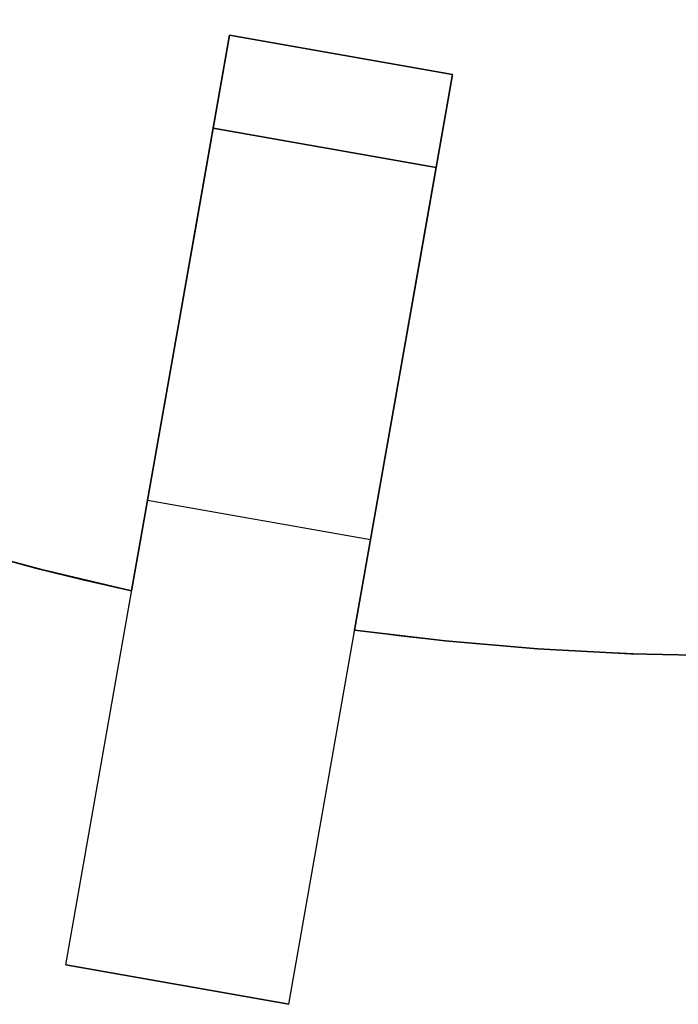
# Model space of a CAD drawing. Header units: millimetres. Extents: x 560 to 900, y 2299 to 2636.
# Tile 8 of 44: x 692 to 727, y 2299 to 2352. Entities that reach past the tile are written whole.
import ezdxf

# ---------------------------------------------------------------- set-up
doc = ezdxf.new("R2010")
doc.units = ezdxf.units.MM

msp = doc.modelspace()

# ---------------------------------------------------------------- linework, layer by layer
at = {"extrusion": (0.984808, -0.173648, -4.22329e-15)}
msp.add_lwpolyline([(2457.127, -158.005), (2456.444, -157.993), (2455.762, -157.958), (2455.081, -157.9), (2454.403, -157.819), (2453.728, -157.714), (2453.058, -157.587), (2452.391, -157.436), (2451.731, -157.263), (2451.076, -157.068), (2450.429, -156.85), (2449.79, -156.611), (2449.159, -156.349), (2448.537, -156.066), (2447.925, -155.763), (2447.324, -155.438), (2446.735, -155.093), (2446.158, -154.729), (2445.593, -154.344), (2445.042, -153.941), (2444.505, -153.519), (2443.983, -153.079), (2443.476, -152.622), (2442.985, -152.147), (2442.51, -151.656), (2442.052, -151.149), (2441.612, -150.627), (2441.191, -150.09), (2440.787, -149.539), (2440.403, -148.974), (2440.038, -148.397), (2439.693, -147.807), (2439.369, -147.206), (2439.065, -146.595), (2438.782, -145.973), (2438.521, -145.342), (2438.281, -144.703), (2438.064, -144.055), (2437.868, -143.401), (2437.695, -142.74), (2437.545, -142.074), (2437.417, -141.403), (2437.313, -140.728), (2437.232, -140.05), (2437.173, -139.37), (2437.138, -138.688), (2437.127, -138.005)], dxfattribs=at)
at = {"extrusion": (0.984808, -0.173648, -2.0578e-15)}
msp.add_lwpolyline([(2437.127, 61.995), (2437.138, 62.678), (2437.173, 63.36), (2437.232, 64.04), (2437.313, 64.718), (2437.417, 65.393), (2437.545, 66.064), (2437.695, 66.73), (2437.868, 67.391), (2438.064, 68.045), (2438.281, 68.693), (2438.521, 69.332), (2438.782, 69.963), (2439.065, 70.585), (2439.369, 71.196), (2439.693, 71.797), (2440.038, 72.387), (2440.403, 72.964), (2440.787, 73.529), (2441.191, 74.08), (2441.612, 74.617), (2442.052, 75.139), (2442.51, 75.646), (2442.985, 76.137), (2443.476, 76.612), (2443.983, 77.069), (2444.505, 77.509), (2445.042, 77.931), (2445.593, 78.334), (2446.158, 78.719), (2446.735, 79.083), (2447.324, 79.428), (2447.925, 79.753), (2448.537, 80.056), (2449.159, 80.339), (2449.79, 80.601), (2450.429, 80.84), (2451.076, 81.058), (2451.731, 81.253), (2452.391, 81.426), (2453.058, 81.577), (2453.728, 81.704), (2454.403, 81.809), (2455.081, 81.89), (2455.762, 81.948), (2456.444, 81.983), (2457.127, 81.995)], dxfattribs=at)
at = {"extrusion": (0.984808, -0.173648, -4.40848e-15)}
msp.add_lwpolyline([(2457.127, -158.005), (2456.444, -157.993), (2455.762, -157.958), (2455.081, -157.9), (2454.403, -157.819), (2453.728, -157.714), (2453.058, -157.587), (2452.391, -157.436), (2451.731, -157.263), (2451.076, -157.068), (2450.429, -156.85), (2449.79, -156.611), (2449.159, -156.349), (2448.537, -156.066), (2447.925, -155.763), (2447.324, -155.438), (2446.735, -155.093), (2446.158, -154.729), (2445.593, -154.344), (2445.042, -153.941), (2444.505, -153.519), (2443.983, -153.079), (2443.476, -152.622), (2442.985, -152.147), (2442.51, -151.656), (2442.052, -151.149), (2441.612, -150.627), (2441.191, -150.09), (2440.787, -149.539), (2440.403, -148.974), (2440.038, -148.397), (2439.693, -147.807), (2439.369, -147.206), (2439.065, -146.595), (2438.782, -145.973), (2438.521, -145.342), (2438.281, -144.703), (2438.064, -144.055), (2437.868, -143.401), (2437.695, -142.74), (2437.545, -142.074), (2437.417, -141.403), (2437.313, -140.728), (2437.232, -140.05), (2437.173, -139.37), (2437.138, -138.688), (2437.127, -138.005)], dxfattribs=at)
at = {"extrusion": (0.984808, -0.173648, -1.85825e-15)}
msp.add_lwpolyline([(2437.127, 61.995), (2437.138, 62.678), (2437.173, 63.36), (2437.232, 64.04), (2437.313, 64.718), (2437.417, 65.393), (2437.545, 66.064), (2437.695, 66.73), (2437.868, 67.391), (2438.064, 68.045), (2438.281, 68.693), (2438.521, 69.332), (2438.782, 69.963), (2439.065, 70.585), (2439.369, 71.196), (2439.693, 71.797), (2440.038, 72.387), (2440.403, 72.964), (2440.787, 73.529), (2441.191, 74.08), (2441.612, 74.617), (2442.052, 75.139), (2442.51, 75.646), (2442.985, 76.137), (2443.476, 76.612), (2443.983, 77.069), (2444.505, 77.509), (2445.042, 77.931), (2445.593, 78.334), (2446.158, 78.719), (2446.735, 79.083), (2447.324, 79.428), (2447.925, 79.753), (2448.537, 80.056), (2449.159, 80.339), (2449.79, 80.601), (2450.429, 80.84), (2451.076, 81.058), (2451.731, 81.253), (2452.391, 81.426), (2453.058, 81.577), (2453.728, 81.704), (2454.403, 81.809), (2455.081, 81.89), (2455.762, 81.948), (2456.444, 81.983), (2457.127, 81.995)], dxfattribs=at)
at = {"extrusion": (0.984808, -0.173648, 1.50474e-14)}
msp.add_lwpolyline([(2437.127, -138.005), (2437.138, -138.688), (2437.173, -139.37), (2437.232, -140.05), (2437.313, -140.728), (2437.417, -141.403), (2437.545, -142.074), (2437.695, -142.74), (2437.868, -143.401), (2438.064, -144.055), (2438.281, -144.703), (2438.521, -145.342), (2438.782, -145.973), (2439.065, -146.595), (2439.369, -147.206), (2439.693, -147.807), (2440.038, -148.397), (2440.403, -148.974), (2440.787, -149.539), (2441.191, -150.09), (2441.612, -150.627), (2442.052, -151.149), (2442.51, -151.656), (2442.985, -152.147), (2443.476, -152.622), (2443.983, -153.079), (2444.505, -153.519), (2445.042, -153.941), (2445.593, -154.344), (2446.158, -154.729), (2446.735, -155.093), (2447.324, -155.438), (2447.925, -155.763), (2448.537, -156.066), (2449.159, -156.349), (2449.79, -156.611), (2450.429, -156.85), (2451.076, -157.068), (2451.731, -157.263), (2452.391, -157.436), (2453.058, -157.587), (2453.728, -157.714), (2454.403, -157.819), (2455.081, -157.9), (2455.762, -157.958), (2456.444, -157.993), (2457.127, -158.005)], dxfattribs=at)
at = {"extrusion": (0.984808, -0.173648, -2.67058e-15)}
msp.add_lwpolyline([(2457.127, 81.995), (2456.444, 81.983), (2455.762, 81.948), (2455.081, 81.89), (2454.403, 81.809), (2453.728, 81.704), (2453.058, 81.577), (2452.391, 81.426), (2451.731, 81.253), (2451.076, 81.058), (2450.429, 80.84), (2449.79, 80.601), (2449.159, 80.339), (2448.537, 80.056), (2447.925, 79.753), (2447.324, 79.428), (2446.735, 79.083), (2446.158, 78.719), (2445.593, 78.334), (2445.042, 77.931), (2444.505, 77.509), (2443.983, 77.069), (2443.476, 76.612), (2442.985, 76.137), (2442.51, 75.646), (2442.052, 75.139), (2441.612, 74.617), (2441.191, 74.08), (2440.787, 73.529), (2440.403, 72.964), (2440.038, 72.387), (2439.693, 71.797), (2439.369, 71.196), (2439.065, 70.585), (2438.782, 69.963), (2438.521, 69.332), (2438.281, 68.693), (2438.064, 68.045), (2437.868, 67.391), (2437.695, 66.73), (2437.545, 66.064), (2437.417, 65.393), (2437.313, 64.718), (2437.232, 64.04), (2437.173, 63.36), (2437.138, 62.678), (2437.127, 61.995)], dxfattribs=at)
at = {"extrusion": (0.984808, -0.173648, -1.15873e-14)}
msp.add_lwpolyline([(2442.127, 141.995), (2441.785, 141.989), (2441.444, 141.972), (2441.104, 141.943), (2440.765, 141.902), (2440.428, 141.85), (2440.092, 141.786), (2439.759, 141.711), (2439.429, 141.624), (2439.102, 141.526), (2438.778, 141.418), (2438.458, 141.298), (2438.143, 141.167), (2437.832, 141.026), (2437.526, 140.874), (2437.226, 140.712), (2436.931, 140.539), (2436.642, 140.357), (2436.36, 140.165), (2436.084, 139.963), (2435.816, 139.752), (2435.555, 139.532), (2435.301, 139.303), (2435.056, 139.066), (2434.818, 138.821), (2434.59, 138.567), (2434.37, 138.306), (2434.159, 138.037), (2433.957, 137.762), (2433.765, 137.48), (2433.582, 137.191), (2433.41, 136.896), (2433.248, 136.596), (2433.096, 136.29), (2432.955, 135.979), (2432.824, 135.664), (2432.704, 135.344), (2432.595, 135.02), (2432.497, 134.693), (2432.411, 134.363), (2432.336, 134.03), (2432.272, 133.694), (2432.22, 133.357), (2432.179, 133.018), (2432.15, 132.677), (2432.132, 132.336), (2432.127, 131.995)], dxfattribs=at)
at = {"extrusion": (0.984808, -0.173648, 1.50989e-14)}
msp.add_lwpolyline([(2432.127, -208.005), (2432.132, -208.346), (2432.15, -208.687), (2432.179, -209.028), (2432.22, -209.367), (2432.272, -209.704), (2432.336, -210.04), (2432.411, -210.373), (2432.497, -210.703), (2432.595, -211.03), (2432.704, -211.354), (2432.824, -211.674), (2432.955, -211.989), (2433.096, -212.3), (2433.248, -212.606), (2433.41, -212.906), (2433.582, -213.201), (2433.765, -213.49), (2433.957, -213.772), (2434.159, -214.047), (2434.37, -214.316), (2434.59, -214.577), (2434.818, -214.831), (2435.056, -215.076), (2435.301, -215.313), (2435.555, -215.542), (2435.816, -215.762), (2436.084, -215.973), (2436.36, -216.175), (2436.642, -216.367), (2436.931, -216.549), (2437.226, -216.722), (2437.526, -216.884), (2437.832, -217.036), (2438.143, -217.177), (2438.458, -217.308), (2438.778, -217.428), (2439.102, -217.536), (2439.429, -217.634), (2439.759, -217.721), (2440.092, -217.796), (2440.428, -217.86), (2440.765, -217.912), (2441.104, -217.953), (2441.444, -217.982), (2441.785, -217.999), (2442.127, -218.005)], dxfattribs=at)
at = {"extrusion": (0.984808, -0.173648, -1.25581e-14)}
msp.add_lwpolyline([(2432.127, 131.995), (2432.132, 132.336), (2432.15, 132.677), (2432.179, 133.018), (2432.22, 133.357), (2432.272, 133.694), (2432.336, 134.03), (2432.411, 134.363), (2432.497, 134.693), (2432.595, 135.02), (2432.704, 135.344), (2432.824, 135.664), (2432.955, 135.979), (2433.096, 136.29), (2433.248, 136.596), (2433.41, 136.896), (2433.582, 137.191), (2433.765, 137.48), (2433.957, 137.762), (2434.159, 138.037), (2434.37, 138.306), (2434.59, 138.567), (2434.818, 138.821), (2435.056, 139.066), (2435.301, 139.303), (2435.555, 139.532), (2435.816, 139.752), (2436.084, 139.963), (2436.36, 140.165), (2436.642, 140.357), (2436.931, 140.539), (2437.226, 140.712), (2437.526, 140.874), (2437.832, 141.026), (2438.143, 141.167), (2438.458, 141.298), (2438.778, 141.418), (2439.102, 141.526), (2439.429, 141.624), (2439.759, 141.711), (2440.092, 141.786), (2440.428, 141.85), (2440.765, 141.902), (2441.104, 141.943), (2441.444, 141.972), (2441.785, 141.989), (2442.127, 141.995)], dxfattribs=at)
at = {"extrusion": (0.984808, -0.173648, 1.81935e-14)}
msp.add_lwpolyline([(2442.127, -218.005), (2441.785, -217.999), (2441.444, -217.982), (2441.104, -217.953), (2440.765, -217.912), (2440.428, -217.86), (2440.092, -217.796), (2439.759, -217.721), (2439.429, -217.634), (2439.102, -217.536), (2438.778, -217.428), (2438.458, -217.308), (2438.143, -217.177), (2437.832, -217.036), (2437.526, -216.884), (2437.226, -216.722), (2436.931, -216.549), (2436.642, -216.367), (2436.36, -216.175), (2436.084, -215.973), (2435.816, -215.762), (2435.555, -215.542), (2435.301, -215.313), (2435.056, -215.076), (2434.818, -214.831), (2434.59, -214.577), (2434.37, -214.316), (2434.159, -214.047), (2433.957, -213.772), (2433.765, -213.49), (2433.582, -213.201), (2433.41, -212.906), (2433.248, -212.606), (2433.096, -212.3), (2432.955, -211.989), (2432.824, -211.674), (2432.704, -211.354), (2432.595, -211.03), (2432.497, -210.703), (2432.411, -210.373), (2432.336, -210.04), (2432.272, -209.704), (2432.22, -209.367), (2432.179, -209.028), (2432.15, -208.687), (2432.132, -208.346), (2432.127, -208.005)], dxfattribs=at)
at = {"extrusion": (0.984808, -0.173648, -3.71288e-16)}
msp.add_lwpolyline([(2432.127, 131.995), (2432.132, 132.336), (2432.15, 132.677), (2432.179, 133.018), (2432.22, 133.357), (2432.272, 133.694), (2432.336, 134.03), (2432.411, 134.363), (2432.497, 134.693), (2432.595, 135.02), (2432.704, 135.344), (2432.824, 135.664), (2432.955, 135.979), (2433.096, 136.29), (2433.248, 136.596), (2433.41, 136.896), (2433.582, 137.191), (2433.765, 137.48), (2433.957, 137.762), (2434.159, 138.037), (2434.37, 138.306), (2434.59, 138.567), (2434.818, 138.821), (2435.056, 139.066), (2435.301, 139.303), (2435.555, 139.532), (2435.816, 139.752), (2436.084, 139.963), (2436.36, 140.165), (2436.642, 140.357), (2436.931, 140.539), (2437.226, 140.712), (2437.526, 140.874), (2437.832, 141.026), (2438.143, 141.167), (2438.458, 141.298), (2438.778, 141.418), (2439.102, 141.526), (2439.429, 141.624), (2439.759, 141.711), (2440.092, 141.786), (2440.428, 141.85), (2440.765, 141.902), (2441.104, 141.943), (2441.444, 141.972), (2441.785, 141.989), (2442.127, 141.995)], dxfattribs=at)
at = {"extrusion": (0.984808, -0.173648, 1.16244e-14)}
msp.add_lwpolyline([(2442.127, -218.005), (2441.785, -217.999), (2441.444, -217.982), (2441.104, -217.953), (2440.765, -217.912), (2440.428, -217.86), (2440.092, -217.796), (2439.759, -217.721), (2439.429, -217.634), (2439.102, -217.536), (2438.778, -217.428), (2438.458, -217.308), (2438.143, -217.177), (2437.832, -217.036), (2437.526, -216.884), (2437.226, -216.722), (2436.931, -216.549), (2436.642, -216.367), (2436.36, -216.175), (2436.084, -215.973), (2435.816, -215.762), (2435.555, -215.542), (2435.301, -215.313), (2435.056, -215.076), (2434.818, -214.831), (2434.59, -214.577), (2434.37, -214.316), (2434.159, -214.047), (2433.957, -213.772), (2433.765, -213.49), (2433.582, -213.201), (2433.41, -212.906), (2433.248, -212.606), (2433.096, -212.3), (2432.955, -211.989), (2432.824, -211.674), (2432.704, -211.354), (2432.595, -211.03), (2432.497, -210.703), (2432.411, -210.373), (2432.336, -210.04), (2432.272, -209.704), (2432.22, -209.367), (2432.179, -209.028), (2432.15, -208.687), (2432.132, -208.346), (2432.127, -208.005)], dxfattribs=at)
for points in [[(694.571, 2301.48), (703.253, 2350.721)], [(703.253, 2350.721), (701.517, 2340.873)], [(701.517, 2340.873), (703.253, 2350.721)], [(703.253, 2350.721), (701.517, 2340.873)], [(701.517, 2340.873), (703.253, 2350.721)], [(703.253, 2350.721), (701.517, 2340.873)], [(701.517, 2340.873), (703.253, 2350.721)], [(703.253, 2350.721), (715.071, 2348.637)], [(703.253, 2350.721), (715.071, 2348.637)], [(703.253, 2350.721), (715.071, 2348.637)], [(703.253, 2350.721), (715.071, 2348.637)], [(703.253, 2350.721), (715.071, 2348.637)], [(703.253, 2350.721), (715.071, 2348.637)], [(703.253, 2350.721), (715.071, 2348.637)], [(703.253, 2350.721), (715.071, 2348.637)], [(715.071, 2348.637), (703.253, 2350.721)], [(715.071, 2348.637), (703.253, 2350.721)], [(715.071, 2348.637), (703.253, 2350.721)], [(715.071, 2348.637), (703.253, 2350.721)], [(706.389, 2299.397), (715.071, 2348.637)], [(713.335, 2338.789), (715.071, 2348.637)], [(715.071, 2348.637), (713.335, 2338.789)], [(713.335, 2338.789), (715.071, 2348.637)], [(715.071, 2348.637), (713.335, 2338.789)], [(713.335, 2338.789), (715.071, 2348.637)], [(715.071, 2348.637), (713.335, 2338.789)], [(702.385, 2345.797), (714.203, 2343.713)], [(702.385, 2345.797), (714.203, 2343.713)], [(714.203, 2343.713), (702.385, 2345.797)], [(701.517, 2340.873), (698.065, 2321.295)], [(698.065, 2321.295), (701.517, 2340.873)], [(701.517, 2340.873), (698.065, 2321.295)], [(698.065, 2321.295), (701.517, 2340.873)], [(701.517, 2340.873), (698.065, 2321.295)], [(698.065, 2321.295), (701.517, 2340.873)], [(709.882, 2319.211), (713.335, 2338.789)], [(713.335, 2338.789), (709.882, 2319.211)], [(709.882, 2319.211), (713.335, 2338.789)], [(713.335, 2338.789), (709.882, 2319.211)], [(709.882, 2319.211), (713.335, 2338.789)], [(713.335, 2338.789), (709.882, 2319.211)], [(698.065, 2321.295), (693.354, 2322.401), (688.621, 2323.676), (683.875, 2325.123), (679.124, 2326.747), (674.378, 2328.55), (669.644, 2330.534), (664.934, 2332.703), (662.59, 2333.856), (660.256, 2335.056)], [(698.065, 2321.295), (693.354, 2322.401), (688.621, 2323.676), (683.875, 2325.123), (679.124, 2326.747), (674.378, 2328.55), (669.644, 2330.534), (664.934, 2332.703), (662.59, 2333.856), (660.256, 2335.056)], [(698.065, 2321.295), (695.506, 2321.876), (692.969, 2322.499), (687.967, 2323.865), (683.065, 2325.388), (678.27, 2327.058), (673.587, 2328.868), (669.021, 2330.81), (664.576, 2332.875), (660.256, 2335.056)], [(698.065, 2321.295), (695.506, 2321.876), (692.969, 2322.499), (687.967, 2323.865), (683.065, 2325.388), (678.27, 2327.058), (673.587, 2328.868), (669.021, 2330.81), (664.576, 2332.875), (660.256, 2335.056)], [(660.256, 2335.056), (664.576, 2332.875), (669.021, 2330.81), (673.587, 2328.868), (678.27, 2327.058), (683.065, 2325.388), (687.967, 2323.865), (692.969, 2322.499), (695.506, 2321.876), (698.065, 2321.295)], [(660.256, 2335.056), (664.576, 2332.875), (669.021, 2330.81), (673.587, 2328.868), (678.27, 2327.058), (683.065, 2325.388), (687.967, 2323.865), (692.969, 2322.499), (695.506, 2321.876), (698.065, 2321.295)], [(698.065, 2321.295), (693.354, 2322.401), (688.621, 2323.676), (683.875, 2325.123), (679.124, 2326.747), (674.378, 2328.55), (669.644, 2330.534), (664.934, 2332.703), (662.59, 2333.856), (660.256, 2335.056)], [(660.256, 2335.056), (664.576, 2332.875), (669.021, 2330.81), (673.587, 2328.868), (678.27, 2327.058), (683.065, 2325.388), (687.967, 2323.865), (692.969, 2322.499), (695.506, 2321.876), (698.065, 2321.295)], [(660.256, 2335.056), (664.576, 2332.875), (669.021, 2330.81), (673.587, 2328.868), (678.27, 2327.058), (683.065, 2325.388), (687.967, 2323.865), (692.969, 2322.499), (695.506, 2321.876), (698.065, 2321.295)], [(698.912, 2326.101), (710.73, 2324.017)], [(698.912, 2326.101), (710.73, 2324.017)], [(750.118, 2319.211), (745.312, 2318.639), (740.429, 2318.219), (735.474, 2317.956), (730.454, 2317.856), (725.377, 2317.927), (720.251, 2318.173), (715.083, 2318.599), (712.486, 2318.882), (709.882, 2319.211)], [(750.118, 2319.211), (745.312, 2318.639), (740.429, 2318.219), (735.474, 2317.956), (730.454, 2317.856), (725.377, 2317.927), (720.251, 2318.173), (715.083, 2318.599), (712.486, 2318.882), (709.882, 2319.211)], [(750.118, 2319.211), (747.514, 2318.882), (744.917, 2318.599), (739.749, 2318.173), (734.623, 2317.927), (729.546, 2317.856), (724.526, 2317.956), (719.571, 2318.219), (714.688, 2318.639), (709.882, 2319.211)], [(750.118, 2319.211), (747.514, 2318.882), (744.917, 2318.599), (739.749, 2318.173), (734.623, 2317.927), (729.546, 2317.856), (724.526, 2317.956), (719.571, 2318.219), (714.688, 2318.639), (709.882, 2319.211)], [(709.882, 2319.211), (714.688, 2318.639), (719.571, 2318.219), (724.526, 2317.956), (729.546, 2317.856), (734.623, 2317.927), (739.749, 2318.173), (744.917, 2318.599), (747.514, 2318.882), (750.118, 2319.211)], [(709.882, 2319.211), (714.688, 2318.639), (719.571, 2318.219), (724.526, 2317.956), (729.546, 2317.856), (734.623, 2317.927), (739.749, 2318.173), (744.917, 2318.599), (747.514, 2318.882), (750.118, 2319.211)], [(750.118, 2319.211), (745.312, 2318.639), (740.429, 2318.219), (735.474, 2317.956), (730.454, 2317.856), (725.377, 2317.927), (720.251, 2318.173), (715.083, 2318.599), (712.486, 2318.882), (709.882, 2319.211)], [(709.882, 2319.211), (714.688, 2318.639), (719.571, 2318.219), (724.526, 2317.956), (729.546, 2317.856), (734.623, 2317.927), (739.749, 2318.173), (744.917, 2318.599), (747.514, 2318.882), (750.118, 2319.211)], [(709.882, 2319.211), (714.688, 2318.639), (719.571, 2318.219), (724.526, 2317.956), (729.546, 2317.856), (734.623, 2317.927), (739.749, 2318.173), (744.917, 2318.599), (747.514, 2318.882), (750.118, 2319.211)], [(694.571, 2301.48), (706.389, 2299.397)], [(694.571, 2301.48), (706.389, 2299.397)], [(706.389, 2299.397), (694.571, 2301.48)]]:
    msp.add_lwpolyline(points)
at = {"extrusion": (1, 0, 0)}
for points in [[(2350.721, -138.005), (2350.721, -128.005)], [(2350.721, -116.005), (2350.721, -12.005)], [(2350.721, -0.005), (2350.721, 39.995)], [(2350.721, 51.995), (2350.721, 61.995)], [(2349.679, -128.005), (2349.679, -138.005)], [(2349.679, -12.005), (2349.679, -116.005)], [(2349.679, 39.995), (2349.679, -0.005)], [(2349.679, 61.995), (2349.679, 51.995)], [(2348.637, -128.005), (2348.637, -138.005)], [(2348.637, -12.005), (2348.637, -116.005)], [(2348.637, 39.995), (2348.637, -0.005)], [(2348.637, 61.995), (2348.637, 51.995)], [(2340.873, 118.766), (2340.873, 51.995)], [(2340.873, 39.995), (2340.873, -0.005)], [(2340.873, -12.005), (2340.873, -116.005)], [(2340.873, -128.005), (2340.873, -194.776)], [(2338.789, 118.766), (2338.789, 51.995)], [(2338.789, 39.995), (2338.789, -0.005)], [(2338.789, -12.005), (2338.789, -116.005)], [(2338.789, -128.005), (2338.789, -194.776)], [(2321.295, -12.005), (2321.295, -0.005)], [(2321.295, 39.995), (2321.295, 51.995)], [(2321.295, -128.005), (2321.295, -116.005)], [(2319.211, -12.005), (2319.211, -0.005)], [(2319.211, 39.995), (2319.211, 51.995)], [(2319.211, -128.005), (2319.211, -116.005)], [(2301.48, 86.995), (2301.48, -163.005)], [(2300.438, -163.005), (2300.438, 86.995)], [(2299.397, -163.005), (2299.397, 86.995)]]:
    msp.add_lwpolyline(points, dxfattribs=at)
at = {"extrusion": (0.984808, -0.173648, 1.90904e-15)}
msp.add_lwpolyline([(2432.127, 131.995), (2432.115, 131.312), (2432.08, 130.63), (2432.022, 129.95), (2431.94, 129.272), (2431.836, 128.597), (2431.708, 127.926), (2431.558, 127.26), (2431.385, 126.599), (2431.19, 125.945), (2430.972, 125.297), (2430.732, 124.658), (2430.471, 124.027), (2430.188, 123.405), (2429.884, 122.794), (2429.56, 122.193), (2429.215, 121.603), (2428.85, 121.026), (2428.466, 120.461), (2428.063, 119.91), (2427.641, 119.373), (2427.201, 118.851), (2426.743, 118.344), (2426.269, 117.853), (2425.778, 117.378), (2425.271, 116.921), (2424.748, 116.481), (2424.211, 116.059), (2423.66, 115.656), (2423.096, 115.271), (2422.518, 114.907), (2421.929, 114.562), (2421.328, 114.237), (2420.716, 113.934), (2420.095, 113.651), (2419.464, 113.389), (2418.824, 113.15), (2418.177, 112.932), (2417.523, 112.737), (2416.862, 112.564), (2416.196, 112.413), (2415.525, 112.286), (2414.85, 112.181), (2414.172, 112.1), (2413.492, 112.042), (2412.809, 112.007), (2412.127, 111.995)], dxfattribs=at)
at = {"extrusion": (0.984808, -0.173648, -1.04147e-14)}
msp.add_lwpolyline([(2412.127, -188.005), (2412.809, -188.017), (2413.492, -188.052), (2414.172, -188.11), (2414.85, -188.191), (2415.525, -188.296), (2416.196, -188.423), (2416.862, -188.574), (2417.523, -188.747), (2418.177, -188.942), (2418.824, -189.16), (2419.464, -189.399), (2420.095, -189.661), (2420.716, -189.944), (2421.328, -190.247), (2421.929, -190.572), (2422.518, -190.917), (2423.096, -191.281), (2423.66, -191.666), (2424.211, -192.069), (2424.748, -192.491), (2425.271, -192.931), (2425.778, -193.388), (2426.269, -193.863), (2426.743, -194.354), (2427.201, -194.861), (2427.641, -195.383), (2428.063, -195.92), (2428.466, -196.471), (2428.85, -197.036), (2429.215, -197.613), (2429.56, -198.203), (2429.884, -198.804), (2430.188, -199.415), (2430.471, -200.037), (2430.732, -200.668), (2430.972, -201.307), (2431.19, -201.955), (2431.385, -202.609), (2431.558, -203.27), (2431.708, -203.936), (2431.836, -204.607), (2431.94, -205.282), (2432.022, -205.96), (2432.08, -206.64), (2432.115, -207.322), (2432.127, -208.005)], dxfattribs=at)
at = {"extrusion": (0.984808, -0.173648, 9.4027e-16)}
msp.add_lwpolyline([(2432.127, 131.995), (2432.115, 131.312), (2432.08, 130.63), (2432.022, 129.95), (2431.94, 129.272), (2431.836, 128.597), (2431.708, 127.926), (2431.558, 127.26), (2431.385, 126.599), (2431.19, 125.945), (2430.972, 125.297), (2430.732, 124.658), (2430.471, 124.027), (2430.188, 123.405), (2429.884, 122.794), (2429.56, 122.193), (2429.215, 121.603), (2428.85, 121.026), (2428.466, 120.461), (2428.063, 119.91), (2427.641, 119.373), (2427.201, 118.851), (2426.743, 118.344), (2426.269, 117.853), (2425.778, 117.378), (2425.271, 116.921), (2424.748, 116.481), (2424.211, 116.059), (2423.66, 115.656), (2423.096, 115.271), (2422.518, 114.907), (2421.929, 114.562), (2421.328, 114.237), (2420.716, 113.934), (2420.095, 113.651), (2419.464, 113.389), (2418.824, 113.15), (2418.177, 112.932), (2417.523, 112.737), (2416.862, 112.564), (2416.196, 112.413), (2415.525, 112.286), (2414.85, 112.181), (2414.172, 112.1), (2413.492, 112.042), (2412.809, 112.007), (2412.127, 111.995)], dxfattribs=at)
at = {"extrusion": (0.984808, -0.173648, -8.2662e-16)}
msp.add_lwpolyline([(2412.127, -188.005), (2412.809, -188.017), (2413.492, -188.052), (2414.172, -188.11), (2414.85, -188.191), (2415.525, -188.296), (2416.196, -188.423), (2416.862, -188.574), (2417.523, -188.747), (2418.177, -188.942), (2418.824, -189.16), (2419.464, -189.399), (2420.095, -189.661), (2420.716, -189.944), (2421.328, -190.247), (2421.929, -190.572), (2422.518, -190.917), (2423.096, -191.281), (2423.66, -191.666), (2424.211, -192.069), (2424.748, -192.491), (2425.271, -192.931), (2425.778, -193.388), (2426.269, -193.863), (2426.743, -194.354), (2427.201, -194.861), (2427.641, -195.383), (2428.063, -195.92), (2428.466, -196.471), (2428.85, -197.036), (2429.215, -197.613), (2429.56, -198.203), (2429.884, -198.804), (2430.188, -199.415), (2430.471, -200.037), (2430.732, -200.668), (2430.972, -201.307), (2431.19, -201.955), (2431.385, -202.609), (2431.558, -203.27), (2431.708, -203.936), (2431.836, -204.607), (2431.94, -205.282), (2432.022, -205.96), (2432.08, -206.64), (2432.115, -207.322), (2432.127, -208.005)], dxfattribs=at)
at = {"extrusion": (0.984808, -0.173648, -4.26062e-15)}
msp.add_lwpolyline([(2412.127, 111.995), (2412.809, 112.007), (2413.492, 112.042), (2414.172, 112.1), (2414.85, 112.181), (2415.525, 112.286), (2416.196, 112.413), (2416.862, 112.564), (2417.523, 112.737), (2418.177, 112.932), (2418.824, 113.15), (2419.464, 113.389), (2420.095, 113.651), (2420.716, 113.934), (2421.328, 114.237), (2421.929, 114.562), (2422.518, 114.907), (2423.096, 115.271), (2423.66, 115.656), (2424.211, 116.059), (2424.748, 116.481), (2425.271, 116.921), (2425.778, 117.378), (2426.269, 117.853), (2426.743, 118.344), (2427.201, 118.851), (2427.641, 119.373), (2428.063, 119.91), (2428.466, 120.461), (2428.85, 121.026), (2429.215, 121.603), (2429.56, 122.193), (2429.884, 122.794), (2430.188, 123.405), (2430.471, 124.027), (2430.732, 124.658), (2430.972, 125.297), (2431.19, 125.945), (2431.385, 126.599), (2431.558, 127.26), (2431.708, 127.926), (2431.836, 128.597), (2431.94, 129.272), (2432.022, 129.95), (2432.08, 130.63), (2432.115, 131.312), (2432.127, 131.995)], dxfattribs=at)
at = {"extrusion": (0.984808, -0.173648, 9.71111e-15)}
msp.add_lwpolyline([(2432.127, -208.005), (2432.115, -207.322), (2432.08, -206.64), (2432.022, -205.96), (2431.94, -205.282), (2431.836, -204.607), (2431.708, -203.936), (2431.558, -203.27), (2431.385, -202.609), (2431.19, -201.955), (2430.972, -201.307), (2430.732, -200.668), (2430.471, -200.037), (2430.188, -199.415), (2429.884, -198.804), (2429.56, -198.203), (2429.215, -197.613), (2428.85, -197.036), (2428.466, -196.471), (2428.063, -195.92), (2427.641, -195.383), (2427.201, -194.861), (2426.743, -194.354), (2426.269, -193.863), (2425.778, -193.388), (2425.271, -192.931), (2424.748, -192.491), (2424.211, -192.069), (2423.66, -191.666), (2423.096, -191.281), (2422.518, -190.917), (2421.929, -190.572), (2421.328, -190.247), (2420.716, -189.944), (2420.095, -189.661), (2419.464, -189.399), (2418.824, -189.16), (2418.177, -188.942), (2417.523, -188.747), (2416.862, -188.574), (2416.196, -188.423), (2415.525, -188.296), (2414.85, -188.191), (2414.172, -188.11), (2413.492, -188.052), (2412.809, -188.017), (2412.127, -188.005)], dxfattribs=at)
at = {"extrusion": (0.984808, -0.173648, -1.27701e-14)}
msp.add_lwpolyline([(2412.127, 111.995), (2411.273, 111.98), (2410.421, 111.937), (2409.57, 111.864), (2408.722, 111.762), (2407.879, 111.631), (2407.04, 111.472), (2406.208, 111.284), (2405.382, 111.068), (2404.564, 110.824), (2403.755, 110.552), (2402.955, 110.252), (2402.167, 109.925), (2401.39, 109.572), (2400.625, 109.192), (2399.874, 108.787), (2399.137, 108.355), (2398.415, 107.9), (2397.71, 107.419), (2397.021, 106.915), (2396.349, 106.388), (2395.697, 105.838), (2395.063, 105.266), (2394.449, 104.673), (2393.856, 104.059), (2393.284, 103.425), (2392.734, 102.772), (2392.207, 102.101), (2391.702, 101.412), (2391.222, 100.706), (2390.766, 99.985), (2390.335, 99.248), (2389.93, 98.497), (2389.55, 97.732), (2389.196, 96.955), (2388.87, 96.166), (2388.57, 95.367), (2388.298, 94.558), (2388.054, 93.74), (2387.837, 92.914), (2387.65, 92.081), (2387.49, 91.243), (2387.36, 90.399), (2387.258, 89.552), (2387.185, 88.701), (2387.141, 87.849), (2387.127, 86.995)], dxfattribs=at)
at = {"extrusion": (0.984808, -0.173648, -3.69604e-15)}
msp.add_lwpolyline([(2387.127, -163.005), (2387.141, -163.859), (2387.185, -164.711), (2387.258, -165.562), (2387.36, -166.409), (2387.49, -167.253), (2387.65, -168.091), (2387.837, -168.924), (2388.054, -169.75), (2388.298, -170.568), (2388.57, -171.377), (2388.87, -172.176), (2389.196, -172.965), (2389.55, -173.742), (2389.93, -174.507), (2390.335, -175.258), (2390.766, -175.995), (2391.222, -176.716), (2391.702, -177.422), (2392.207, -178.111), (2392.734, -178.782), (2393.284, -179.435), (2393.856, -180.069), (2394.449, -180.683), (2395.063, -181.276), (2395.697, -181.848), (2396.349, -182.398), (2397.021, -182.925), (2397.71, -183.429), (2398.415, -183.91), (2399.137, -184.365), (2399.874, -184.797), (2400.625, -185.202), (2401.39, -185.582), (2402.167, -185.935), (2402.955, -186.262), (2403.755, -186.562), (2404.564, -186.834), (2405.382, -187.078), (2406.208, -187.294), (2407.04, -187.482), (2407.879, -187.641), (2408.722, -187.772), (2409.57, -187.874), (2410.421, -187.947), (2411.273, -187.99), (2412.127, -188.005)], dxfattribs=at)
at = {"extrusion": (0.984808, -0.173648, -4.6349e-15)}
msp.add_lwpolyline([(2387.127, 86.995), (2387.141, 87.849), (2387.185, 88.701), (2387.258, 89.552), (2387.36, 90.399), (2387.49, 91.243), (2387.65, 92.081), (2387.837, 92.914), (2388.054, 93.74), (2388.298, 94.558), (2388.57, 95.367), (2388.87, 96.166), (2389.196, 96.955), (2389.55, 97.732), (2389.93, 98.497), (2390.335, 99.248), (2390.766, 99.985), (2391.222, 100.706), (2391.702, 101.412), (2392.207, 102.101), (2392.734, 102.772), (2393.284, 103.425), (2393.856, 104.059), (2394.449, 104.673), (2395.063, 105.266), (2395.697, 105.838), (2396.349, 106.388), (2397.021, 106.915), (2397.71, 107.419), (2398.415, 107.9), (2399.137, 108.355), (2399.874, 108.787), (2400.625, 109.192), (2401.39, 109.572), (2402.167, 109.925), (2402.955, 110.252), (2403.755, 110.552), (2404.564, 110.824), (2405.382, 111.068), (2406.208, 111.284), (2407.04, 111.472), (2407.879, 111.631), (2408.722, 111.762), (2409.57, 111.864), (2410.421, 111.937), (2411.273, 111.98), (2412.127, 111.995)], dxfattribs=at)
at = {"extrusion": (0.984808, -0.173648, 2.48019e-16)}
msp.add_lwpolyline([(2412.127, -188.005), (2411.273, -187.99), (2410.421, -187.947), (2409.57, -187.874), (2408.722, -187.772), (2407.879, -187.641), (2407.04, -187.482), (2406.208, -187.294), (2405.382, -187.078), (2404.564, -186.834), (2403.755, -186.562), (2402.955, -186.262), (2402.167, -185.935), (2401.39, -185.582), (2400.625, -185.202), (2399.874, -184.797), (2399.137, -184.365), (2398.415, -183.91), (2397.71, -183.429), (2397.021, -182.925), (2396.349, -182.398), (2395.697, -181.848), (2395.063, -181.276), (2394.449, -180.683), (2393.856, -180.069), (2393.284, -179.435), (2392.734, -178.782), (2392.207, -178.111), (2391.702, -177.422), (2391.222, -176.716), (2390.766, -175.995), (2390.335, -175.258), (2389.93, -174.507), (2389.55, -173.742), (2389.196, -172.965), (2388.87, -172.176), (2388.57, -171.377), (2388.298, -170.568), (2388.054, -169.75), (2387.837, -168.924), (2387.65, -168.091), (2387.49, -167.253), (2387.36, -166.409), (2387.258, -165.562), (2387.185, -164.711), (2387.141, -163.859), (2387.127, -163.005)], dxfattribs=at)
at = {"extrusion": (0.984808, -0.173648, -7.25676e-15)}
msp.add_lwpolyline([(2387.127, 86.995), (2387.141, 87.849), (2387.185, 88.701), (2387.258, 89.552), (2387.36, 90.399), (2387.49, 91.243), (2387.65, 92.081), (2387.837, 92.914), (2388.054, 93.74), (2388.298, 94.558), (2388.57, 95.367), (2388.87, 96.166), (2389.196, 96.955), (2389.55, 97.732), (2389.93, 98.497), (2390.335, 99.248), (2390.766, 99.985), (2391.222, 100.706), (2391.702, 101.412), (2392.207, 102.101), (2392.734, 102.772), (2393.284, 103.425), (2393.856, 104.059), (2394.449, 104.673), (2395.063, 105.266), (2395.697, 105.838), (2396.349, 106.388), (2397.021, 106.915), (2397.71, 107.419), (2398.415, 107.9), (2399.137, 108.355), (2399.874, 108.787), (2400.625, 109.192), (2401.39, 109.572), (2402.167, 109.925), (2402.955, 110.252), (2403.755, 110.552), (2404.564, 110.824), (2405.382, 111.068), (2406.208, 111.284), (2407.04, 111.472), (2407.879, 111.631), (2408.722, 111.762), (2409.57, 111.864), (2410.421, 111.937), (2411.273, 111.98), (2412.127, 111.995)], dxfattribs=at)
at = {"extrusion": (0.984808, -0.173648, 8.07607e-15)}
msp.add_lwpolyline([(2412.127, -188.005), (2411.273, -187.99), (2410.421, -187.947), (2409.57, -187.874), (2408.722, -187.772), (2407.879, -187.641), (2407.04, -187.482), (2406.208, -187.294), (2405.382, -187.078), (2404.564, -186.834), (2403.755, -186.562), (2402.955, -186.262), (2402.167, -185.935), (2401.39, -185.582), (2400.625, -185.202), (2399.874, -184.797), (2399.137, -184.365), (2398.415, -183.91), (2397.71, -183.429), (2397.021, -182.925), (2396.349, -182.398), (2395.697, -181.848), (2395.063, -181.276), (2394.449, -180.683), (2393.856, -180.069), (2393.284, -179.435), (2392.734, -178.782), (2392.207, -178.111), (2391.702, -177.422), (2391.222, -176.716), (2390.766, -175.995), (2390.335, -175.258), (2389.93, -174.507), (2389.55, -173.742), (2389.196, -172.965), (2388.87, -172.176), (2388.57, -171.377), (2388.298, -170.568), (2388.054, -169.75), (2387.837, -168.924), (2387.65, -168.091), (2387.49, -167.253), (2387.36, -166.409), (2387.258, -165.562), (2387.185, -164.711), (2387.141, -163.859), (2387.127, -163.005)], dxfattribs=at)

doc.saveas('drawing.dxf')
